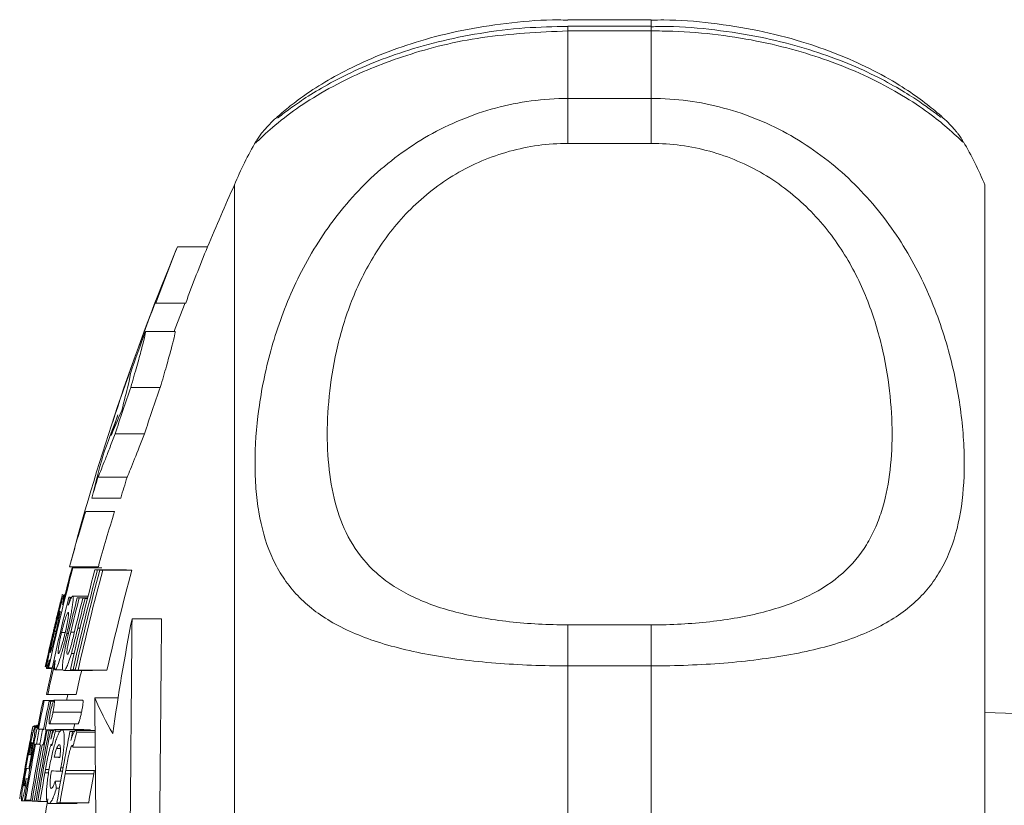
# Model space of a CAD drawing. Header units: millimetres. Extents: x 168 to 893, y 24 to 895.
# Tile 15 of 26: x 169 to 204, y 738 to 766. Entities that reach past the tile are written whole.
import ezdxf

# ---------------------------------------------------------------- set-up
doc = ezdxf.new("R2010")
doc.units = ezdxf.units.MM

msp = doc.modelspace()

# ---------------------------------------------------------------- linework, layer by layer
at = {"color": 7, "linetype": 'Continuous', "lineweight": 15}
for p, q in [((191.501, 765.803), (188.501, 765.803)), ((191.501, 765.57), (188.501, 765.57)), ((188.501, 765.406), (188.501, 762.974)), ((191.501, 765.406), (188.501, 765.406)), ((191.501, 762.974), (191.501, 765.406)), ((188.501, 762.974), (188.501, 761.358)), ((188.501, 762.974), (191.501, 762.974)), ((191.501, 762.974), (191.501, 761.358)), ((177.297, 761.425), (177.302, 761.432)), ((191.501, 761.358), (188.501, 761.358)), ((176.501, 722.544), (176.501, 759.867)), ((203.501, 722.544), (203.501, 759.867)), ((174.45, 757.636), (175.533, 757.636)), ((173.677, 755.619), (174.75, 755.619)), ((173.302, 754.589), (174.371, 754.589)), ((172.771, 752.584), (173.833, 752.584)), ((172.211, 750.917), (173.265, 750.917)), ((171.593, 749.351), (172.64, 749.351)), ((171.368, 748.601), (172.412, 748.601)), ((171.15, 748.119), (172.192, 748.119)), ((170.57, 746.136), (171.605, 746.136)), ((170.659, 746.098), (171.695, 746.098)), ((170.69, 746.093), (171.726, 746.093)), ((171.482, 746.023), (172.528, 746.023)), ((171.576, 746.017), (172.622, 746.017)), ((171.659, 746.012), (172.707, 746.012)), ((171.762, 746.007), (172.811, 746.007)), ((170.371, 745.118), (170.405, 745.118)), ((170.679, 745.076), (171.234, 745.076)), ((170.845, 745.016), (171.219, 745.016)), ((170.917, 745.01), (171.218, 745.01)), ((171.046, 745.001), (171.215, 745.001)), ((171.13, 744.996), (171.214, 744.996)), ((172.817, 744.262), (173.879, 744.262)), ((188.501, 744.044), (188.501, 742.569)), ((188.501, 744.044), (191.501, 744.044)), ((191.501, 744.044), (191.501, 742.569)), ((170.029, 743.804), (170.086, 743.804)), ((170.282, 743.767), (170.405, 743.767)), ((170.471, 743.737), (170.532, 743.737)), ((170.634, 743.012), (170.733, 743.012)), ((169.697, 742.545), (169.703, 742.545)), ((188.501, 742.569), (188.501, 736.799)), ((191.501, 742.569), (188.501, 742.569)), ((191.501, 736.799), (191.501, 742.569)), ((169.744, 742.471), (169.938, 742.471)), ((169.817, 742.503), (169.945, 742.503)), ((170.049, 742.429), (170.342, 742.429)), ((170.36, 742.403), (171.392, 742.403)), ((170.694, 742.427), (170.778, 742.427)), ((170.878, 742.417), (171.916, 742.417)), ((169.786, 741.538), (170.812, 741.538)), ((169.619, 741.329), (170.011, 741.329)), ((169.66, 741.323), (170.007, 741.323)), ((169.835, 741.304), (169.993, 741.304)), ((169.896, 741.299), (169.989, 741.299)), ((170.016, 741.335), (171.044, 741.335)), ((171.477, 741.416), (172.314, 741.416)), ((169.974, 740.903), (171.001, 740.903)), ((218.501, 740.367), (203.501, 740.89)), ((169.249, 740.386), (169.427, 740.386)), ((169.28, 740.411), (169.432, 740.411)), ((169.395, 740.435), (169.437, 740.435)), ((169.842, 740.482), (170.868, 740.482)), ((169.32, 740.358), (169.422, 740.358)), ((169.391, 740.299), (169.411, 740.299)), ((169.451, 740.291), (169.63, 740.291)), ((169.48, 740.288), (169.629, 740.288)), ((169.597, 740.275), (169.627, 740.275)), ((169.687, 740.267), (170.023, 740.267)), ((169.729, 740.263), (170.02, 740.263)), ((169.762, 740.261), (170.018, 740.261)), ((169.833, 740.255), (170.013, 740.255)), ((169.892, 740.251), (170.01, 740.251)), ((170.04, 740.286), (171.068, 740.286)), ((170.062, 740.221), (170.24, 740.221)), ((170.298, 740.271), (171.329, 740.271)), ((170.585, 740.21), (170.752, 740.21)), ((170.681, 740.205), (170.747, 740.205)), ((170.792, 740.245), (171.487, 740.245)), ((170.828, 740.18), (171.488, 740.18)), ((169.376, 739.749), (169.496, 739.749)), ((169.625, 739.725), (169.659, 739.725)), ((169.109, 739.377), (169.166, 739.377)), ((170.104, 739.595), (170.241, 739.595)), ((170.687, 739.65), (171.492, 739.65)), ((169.128, 738.984), (169.163, 738.984)), ((170.012, 739.289), (170.222, 739.289)), ((169.106, 738.866), (169.141, 738.866)), ((169.706, 738.848), (169.836, 738.848)), ((170.234, 738.778), (170.312, 738.778)), ((170.256, 738.897), (170.334, 738.897)), ((170.408, 738.683), (171.441, 738.683)), ((170.43, 738.807), (171.464, 738.807)), ((168.989, 738.255), (169.034, 738.255)), ((169.006, 738.51), (169.078, 738.51)), ((170.052, 738.422), (170.248, 738.422)), ((170.095, 738.167), (170.203, 738.167)), ((168.842, 737.711), (169.206, 737.711)), ((168.987, 737.734), (169.165, 737.734)), ((169.222, 737.709), (169.298, 737.709)), ((169.367, 737.698), (169.426, 737.698)), ((169.504, 737.688), (169.782, 737.688)), ((169.818, 737.623), (170.843, 737.623)), ((170.227, 737.647), (171.258, 737.647))]:
    msp.add_line(p, q, dxfattribs=at)
at = {"color": 8, "linetype": 'Continuous', "lineweight": 15}
for p, q in [((188.501, 765.57), (188.501, 765.406)), ((191.501, 765.803), (191.501, 765.57)), ((191.501, 765.57), (191.501, 765.406)), ((170.615, 743.783), (170.745, 743.783)), ((170.864, 743.921), (170.947, 743.921)), ((169.929, 743.563), (169.934, 743.563)), ((169.683, 738.723), (169.816, 738.723))]:
    msp.add_line(p, q, dxfattribs=at)
at = {"color": 7, "linetype": 'Continuous', "lineweight": 15, "flags": 128}
for points in [[(174.45, 757.636), (174.347, 757.389), (174.271, 757.204)], [(174.728, 755.63), (174.372, 754.705), (174.328, 754.589)], [(170.662, 746.481), (170.637, 746.389), (170.57, 746.136)], [(170.502, 741.538), (170.49, 741.479), (170.458, 741.329)], [(170.755, 740.482), (170.737, 740.396), (170.712, 740.267)]]:
    msp.add_lwpolyline(points, dxfattribs=at)
at = {"color": 7, "linetype": 'Continuous', "lineweight": 15}
for centre, radius, start, end in [((188.501, 754.867), 13, 149.6534, 157.3801), ((191.501, 754.867), 13, 22.6199, 30.2612), ((258.544, 722.867), 90, 155.72535, 157.27391), ((219.921, 739.065), 49.117, 157.7838, 160.304), ((220.482, 739.038), 48.645, 157.5225, 160.0714), ((258.544, 722.867), 91, 157.83118, 164.95948), ((258.538, 722.859), 90.99, 158.89002, 161.75257), ((173.698, 755.69), 0.0746, 234.3251, 253.4423), ((258.538, 722.843), 90.956, 159.57237, 160.5774), ((258.538, 722.813), 90.787, 160.85738, 161.96758), ((258.538, 722.813), 89.785, 160.63523, 161.75925), ((217.257, 734.295), 48.162, 158.9411, 160.8249), ((258.538, 722.83), 90.9, 161.54787, 162.0455), ((217.274, 737.305), 47.275, 164.2786, 166.1751), ((258.538, 722.83), 90.9, 163.03661, 163.53019), ((258.538, 722.83), 89.899, 162.84191, 163.34149), ((215.732, 734.01), 46.761, 162.4395, 164.9704), ((216.28, 733.998), 46.294, 162.2408, 164.7997), ((258.538, 722.826), 90.877, 165.16597, 167.49526), ((258.538, 722.832), 90.907, 165.17092, 166.03635), ((170.89, 747.305), 1.229, 259.1523, 260.6066), ((171.929, 747.333), 1.257, 259.2772, 260.7155), ((258.538, 722.756), 90.111, 165.03702, 167.38729), ((258.538, 722.751), 90.021, 165.02165, 167.37442), ((258.538, 722.746), 89.94, 165.00784, 167.36286), ((258.538, 722.741), 89.841, 164.99098, 167.34875), ((173.422, 778.327), 32.363, 266.5629, 266.7287), ((173.954, 787.832), 41.883, 266.8588, 266.9987), ((258.538, 722.741), 88.828, 164.81574, 167.20206), ((174.49, 779.098), 33.134, 266.604, 266.768), ((175.029, 788.831), 42.881, 266.8966, 267.035), ((258.538, 722.809), 90.755, 165.81865, 168.08689), ((258.538, 722.869), 90.993, 165.85654, 166.03221), ((170.312, 745.1), 0.01, 142.4982, 161.8412), ((258.538, 722.804), 90.707, 165.81102, 165.99869), ((171.117, 749.93), 4.919, 263.3614, 263.9387), ((258.538, 722.781), 90.468, 165.77264, 166.46192), ((258.538, 722.776), 90.398, 165.76138, 166.56273), ((258.538, 722.767), 90.273, 165.7413, 166.55755), ((172.032, 760.189), 15.22, 265.5254, 265.7983), ((258.538, 722.761), 90.191, 165.7281, 166.43154), ((172.644, 768.937), 23.989, 266.1811, 266.383), ((258.544, 722.867), 91, 166.01073, 166.40585), ((258.538, 722.854), 90.982, 166.42599, 167.51002), ((254.768, 728.33), 83.485, 168.99816, 171.86622), ((258.538, 722.86), 90.99, 166.79384, 167.51109), ((258.538, 722.869), 90.993, 166.85415, 167.51154), ((169.725, 742.563), 0.0359, 227.4143, 242.7205), ((258.538, 722.832), 90.906, 167.31921, 167.49941), ((258.538, 722.804), 90.707, 167.28455, 168.08053), ((170.016, 743.693), 1.206, 259.0471, 260.5149), ((172.523, 774.109), 31.734, 266.5282, 266.6956), ((173.05, 783.428), 41.068, 266.8269, 266.9682), ((258.538, 722.804), 89.704, 167.36302, 167.94525), ((170.301, 746.343), 4.832, 263.3007, 263.8832), ((258.538, 722.818), 90.825, 168.2407, 168.9049), ((258.538, 722.813), 90.785, 168.23539, 168.89989), ((170.028, 744.257), 2.957, 262.0351, 262.8423), ((258.538, 722.794), 90.613, 168.21276, 168.87858), ((258.538, 722.789), 90.553, 168.20486, 168.87114), ((170.704, 750.641), 9.377, 264.6866, 265.0615), ((182.565, 746.228), 12.087, 203.4635, 210.2359), ((247.825, 724.67), 80.13, 168.73692, 169.12339), ((258.538, 722.867), 90.993, 168.92566, 169.12757), ((258.544, 722.867), 91, 168.92565, 169.12397), ((169.248, 740.344), 0.00911, 139.5645, 172.3572), ((258.538, 722.821), 90.844, 168.9072, 169.25306), ((258.538, 722.782), 90.479, 168.86195, 170.5082), ((258.538, 722.777), 90.41, 168.85331, 170.50086), ((258.538, 722.809), 90.757, 168.89639, 169.2426), ((169.73, 742.574), 2.299, 261.5243, 262.001), ((258.538, 722.773), 90.353, 168.84612, 170.49476), ((169.924, 744.041), 3.78, 262.8122, 263.2526), ((258.538, 722.797), 90.641, 168.88209, 169.22875), ((170.36, 748.138), 7.9, 264.4593, 264.6691), ((258.538, 722.785), 90.512, 168.86606, 169.21324), ((170.646, 751.324), 11.098, 265.0457, 265.2611), ((170.911, 754.593), 14.378, 265.4185, 265.7007), ((171.288, 759.726), 19.525, 265.8979, 266.0954), ((258.538, 722.768), 90.287, 168.83788, 169.04143), ((248.113, 720.838), 80.422, 166.05344, 166.44249), ((258.538, 722.732), 89.673, 168.76047, 170.42203), ((173.362, 796.116), 55.975, 267.1561, 267.2548), ((258.538, 722.727), 89.578, 168.74847, 168.95369), ((248.297, 719.259), 80.244, 164.88745, 165.2794), ((258.538, 722.818), 90.825, 169.25083, 170.54467), ((258.538, 722.813), 90.785, 169.24599, 170.54042), ((258.538, 722.794), 90.613, 169.22535, 170.52232), ((258.538, 722.789), 90.553, 169.21815, 170.516), ((169.626, 742.03), 2.294, 261.5146, 261.9918), ((169.82, 743.494), 3.771, 262.8039, 263.2448), ((170.255, 747.581), 7.882, 264.4528, 264.6629), ((170.54, 750.76), 11.073, 265.0399, 265.2555), ((169.29, 740.091), 0.737, 255.7394, 260.1029), ((258.483, 722.743), 90.82, 169.69836, 169.77431), ((172.194, 776.159), 36.935, 266.6135, 266.9375), ((258.538, 722.867), 90.993, 169.90068, 170.56231), ((258.538, 722.869), 90.994, 169.82242, 169.90225), ((169.239, 739.768), 0.912, 255.9383, 261.6223), ((258.538, 722.767), 90.275, 169.81951, 170.48656), ((258.538, 722.962), 90.242, 169.86062, 169.94112), ((172.236, 777.958), 39.231, 266.6076, 267.0741), ((258.538, 722.726), 89.562, 169.73758, 170.4101), ((258.484, 722.477), 89.744, 169.45762, 169.53454), ((258.539, 722.999), 89.515, 169.82852, 169.90967), ((258.538, 722.726), 88.546, 169.61852, 170.299), ((258.539, 722.999), 88.498, 169.7104, 169.79252), ((186.211, 737.232), 17.253, 175.754, 176.6024), ((187.398, 741.184), 17.565, 189.047, 189.8899), ((169.353, 740.625), 2.914, 261.9756, 262.7887), ((170.024, 746.914), 9.239, 264.6465, 265.0241), ((170.44, 751.889), 14.232, 265.3946, 265.6782), ((170.832, 757.203), 19.561, 265.8772, 266.107), ((258.544, 722.867), 90, 170.45646, 171.05098), ((172.902, 793.458), 55.876, 267.1413, 267.2563)]:
    msp.add_arc(centre, radius, start, end, dxfattribs=at)
for points, knots in [([(188.502, 765.791), (188.386, 765.795), (187.708, 765.817), (186.471, 765.711), (184.853, 765.479), (183.363, 765.116), (182.012, 764.666), (180.833, 764.158), (179.821, 763.616), (179.018, 763.098), (178.392, 762.618), (178.043, 762.315), (177.79, 762.08), (177.605, 761.875), (177.427, 761.671), (177.319, 761.488), (177.29, 761.439)], [0, 0, 0, 0, 0.0180355, 0.1055415, 0.1923895, 0.2806786, 0.367212, 0.4577014, 0.5507767, 0.6487074, 0.7422017, 0.8443621, 0.9142051, 0.9604024, 0.9894028, 1, 1, 1, 1]), ([(188.502, 765.565), (187.984, 765.555), (186.907, 765.535), (185.321, 765.334), (183.799, 765.022), (182.413, 764.615), (181.19, 764.145), (180.152, 763.65), (179.289, 763.152), (178.663, 762.732), (178.279, 762.448), (178.072, 762.283), (178.063, 762.275), (178.059, 762.272)], [0, 0, 0, 0, 0.08847, 0.183972, 0.279486, 0.375616, 0.473809, 0.574688, 0.67879, 0.788184, 0.898138, 0.963123, 1, 1, 1, 1]), ([(202.726, 761.417), (202.691, 761.476), (202.617, 761.598), (202.524, 761.718), (202.449, 761.812), (202.385, 761.885), (202.202, 762.089), (201.847, 762.429), (201.23, 762.919), (200.437, 763.464), (199.43, 764.032), (198.234, 764.57), (196.895, 765.042), (195.369, 765.437), (193.687, 765.697), (192.374, 765.814), (191.651, 765.793), (191.501, 765.788)], [0, 0, 0, 0, 0.01147, 0.02365, 0.036166, 0.055859, 0.097921, 0.226007, 0.332108, 0.428438, 0.532854, 0.622119, 0.706864, 0.79889, 0.889556, 0.977021, 1, 1, 1, 1]), ([(201.919, 762.294), (201.919, 762.294), (201.919, 762.294), (201.77, 762.409), (201.506, 762.608), (200.968, 762.988), (200.245, 763.432), (199.309, 763.92), (198.168, 764.407), (196.871, 764.84), (195.41, 765.205), (193.804, 765.454), (192.463, 765.576), (191.695, 765.558), (191.502, 765.554)], [0, 0, 0, 0, 0.026284, 0.091816, 0.194631, 0.288826, 0.387109, 0.488561, 0.586351, 0.681065, 0.772388, 0.870598, 0.967334, 1, 1, 1, 1]), ([(188.501, 742.569), (187.616, 742.569), (186.75, 742.601), (185.48, 742.702), (185.061, 742.745), (184.255, 742.848), (183.865, 742.907), (183.112, 743.046), (182.746, 743.126), (182.052, 743.304), (181.724, 743.402), (180.793, 743.728), (180.24, 743.988), (179.305, 744.585), (178.914, 744.923), (178.425, 745.5), (178.279, 745.704), (178.02, 746.13), (177.908, 746.352), (177.613, 747.047), (177.474, 747.549), (177.335, 748.367), (177.3, 748.651), (177.254, 749.241), (177.243, 749.546), (177.243, 750.479), (177.288, 751.129), (177.472, 752.48), (177.61, 753.181), (177.909, 754.266), (178.024, 754.631), (178.283, 755.357), (178.428, 755.719), (178.752, 756.439), (178.93, 756.797), (179.326, 757.506), (179.545, 757.859), (180.252, 758.882), (180.793, 759.521), (181.725, 760.397), (182.058, 760.676), (182.749, 761.189), (183.11, 761.424), (183.862, 761.851), (184.255, 762.043), (185.066, 762.378), (185.479, 762.518), (186.319, 762.743), (186.746, 762.829), (187.616, 762.945), (188.059, 762.974), (188.501, 762.974)], [0, 0, 0, 0, 0.0625, 0.0625, 0.09375, 0.09375, 0.125, 0.125, 0.15625, 0.15625, 0.1875, 0.1875, 0.25, 0.25, 0.3125, 0.3125, 0.34375, 0.34375, 0.375, 0.375, 0.4375, 0.4375, 0.46875, 0.46875, 0.5, 0.5, 0.5625, 0.5625, 0.625, 0.625, 0.65625, 0.65625, 0.6875, 0.6875, 0.71875, 0.71875, 0.75, 0.75, 0.8125, 0.8125, 0.84375, 0.84375, 0.875, 0.875, 0.90625, 0.90625, 0.9375, 0.9375, 0.96875, 0.96875, 1, 1, 1, 1]), ([(191.501, 762.974), (192.387, 762.974), (193.253, 762.859), (194.523, 762.518), (194.942, 762.376), (195.748, 762.044), (196.138, 761.853), (196.891, 761.425), (197.257, 761.186), (197.951, 760.671), (198.279, 760.396), (199.21, 759.521), (199.763, 758.867), (200.698, 757.51), (201.089, 756.802), (201.578, 755.713), (201.724, 755.346), (201.982, 754.621), (202.095, 754.261), (202.39, 753.191), (202.529, 752.492), (202.668, 751.473), (202.703, 751.138), (202.749, 750.479), (202.76, 750.157), (202.76, 749.225), (202.715, 748.644), (202.531, 747.558), (202.393, 747.053), (202.094, 746.348), (201.979, 746.123), (201.72, 745.698), (201.575, 745.497), (201.251, 745.115), (201.073, 744.934), (200.677, 744.593), (200.458, 744.431), (199.751, 743.982), (199.21, 743.728), (198.278, 743.402), (197.945, 743.302), (197.254, 743.125), (196.893, 743.047), (196.141, 742.908), (195.748, 742.848), (194.937, 742.745), (194.524, 742.703), (193.684, 742.636), (193.257, 742.611), (192.387, 742.577), (191.944, 742.569), (191.501, 742.569)], [0, 0, 0, 0, 0.0625, 0.0625, 0.09375, 0.09375, 0.125, 0.125, 0.15625, 0.15625, 0.1875, 0.1875, 0.25, 0.25, 0.3125, 0.3125, 0.34375, 0.34375, 0.375, 0.375, 0.4375, 0.4375, 0.46875, 0.46875, 0.5, 0.5, 0.5625, 0.5625, 0.625, 0.625, 0.65625, 0.65625, 0.6875, 0.6875, 0.71875, 0.71875, 0.75, 0.75, 0.8125, 0.8125, 0.84375, 0.84375, 0.875, 0.875, 0.90625, 0.90625, 0.9375, 0.9375, 0.96875, 0.96875, 1, 1, 1, 1]), ([(188.501, 761.358), (188.143, 761.358), (187.784, 761.333), (187.081, 761.238), (186.736, 761.167), (186.059, 760.98), (185.726, 760.864), (185.075, 760.588), (184.764, 760.43), (184.168, 760.079), (183.884, 759.885), (183.341, 759.464), (183.084, 759.236), (182.371, 758.526), (181.965, 758.011), (181.269, 756.919), (180.989, 756.358), (180.648, 755.514), (180.547, 755.231), (180.368, 754.665), (180.29, 754.381), (180.087, 753.542), (179.994, 752.995), (179.871, 751.93), (179.841, 751.411), (179.841, 750.403), (179.871, 749.913), (179.994, 748.982), (180.088, 748.54), (180.355, 747.7), (180.529, 747.303), (180.988, 746.556), (181.268, 746.217), (181.782, 745.757), (181.969, 745.612), (182.381, 745.338), (182.605, 745.209), (183.082, 744.974), (183.336, 744.866), (183.877, 744.67), (184.167, 744.581), (184.765, 744.426), (185.076, 744.359), (185.721, 744.244), (186.058, 744.195), (187.084, 744.081), (187.784, 744.044), (188.501, 744.044)], [0, 0, 0, 0, 0.03125, 0.03125, 0.0625, 0.0625, 0.09375, 0.09375, 0.125, 0.125, 0.15625, 0.15625, 0.1875, 0.1875, 0.25, 0.25, 0.3125, 0.3125, 0.34375, 0.34375, 0.375, 0.375, 0.4375, 0.4375, 0.5, 0.5, 0.5625, 0.5625, 0.625, 0.625, 0.6875, 0.6875, 0.75, 0.75, 0.78125, 0.78125, 0.8125, 0.8125, 0.84375, 0.84375, 0.875, 0.875, 0.90625, 0.90625, 0.9375, 0.9375, 1, 1, 1, 1]), ([(191.501, 744.044), (191.86, 744.044), (192.219, 744.053), (192.921, 744.091), (193.267, 744.12), (193.944, 744.195), (194.277, 744.243), (194.928, 744.359), (195.239, 744.426), (195.835, 744.581), (196.119, 744.668), (196.662, 744.864), (196.919, 744.973), (197.632, 745.324), (198.038, 745.595), (198.734, 746.215), (199.014, 746.555), (199.355, 747.109), (199.456, 747.301), (199.635, 747.699), (199.713, 747.906), (199.916, 748.541), (200.009, 748.985), (200.132, 749.912), (200.162, 750.395), (200.162, 751.402), (200.132, 751.929), (200.009, 752.998), (199.915, 753.544), (199.648, 754.653), (199.474, 755.217), (199.015, 756.357), (198.735, 756.916), (198.221, 757.725), (198.034, 757.99), (197.622, 758.507), (197.398, 758.759), (196.921, 759.234), (196.667, 759.459), (196.126, 759.88), (195.836, 760.078), (195.238, 760.431), (194.927, 760.588), (194.282, 760.862), (193.945, 760.98), (192.919, 761.262), (192.219, 761.358), (191.501, 761.358)], [0, 0, 0, 0, 0.03125, 0.03125, 0.0625, 0.0625, 0.09375, 0.09375, 0.125, 0.125, 0.15625, 0.15625, 0.1875, 0.1875, 0.25, 0.25, 0.3125, 0.3125, 0.34375, 0.34375, 0.375, 0.375, 0.4375, 0.4375, 0.5, 0.5, 0.5625, 0.5625, 0.625, 0.625, 0.6875, 0.6875, 0.75, 0.75, 0.78125, 0.78125, 0.8125, 0.8125, 0.84375, 0.84375, 0.875, 0.875, 0.90625, 0.90625, 0.9375, 0.9375, 1, 1, 1, 1]), ([(172.771, 752.584), (172.851, 752.859), (172.924, 753.11), (173.052, 753.565), (173.109, 753.771), (173.2, 754.117), (173.236, 754.258), (173.286, 754.476), (173.3, 754.551), (173.302, 754.589)], [0, 0, 0, 0, 0.25, 0.25, 0.5, 0.5, 0.75, 0.75, 1, 1, 1, 1]), ([(174.371, 754.589), (174.368, 754.551), (174.354, 754.477), (174.304, 754.262), (174.268, 754.118), (174.175, 753.773), (174.119, 753.572), (173.988, 753.113), (173.914, 752.859), (173.833, 752.584)], [0, 0, 0, 0, 0.25, 0.25, 0.5, 0.5, 0.75, 0.75, 1, 1, 1, 1]), ([(172.758, 753.089), (172.756, 753.03), (172.727, 752.885), (172.62, 752.426), (172.543, 752.125), (172.446, 751.755)], [0, 0, 0, 0, 0.5, 0.5, 1, 1, 1, 1]), ([(171.593, 749.351), (171.666, 749.524), (171.755, 749.743), (171.91, 750.138), (171.967, 750.282), (172.084, 750.586), (172.146, 750.747), (172.211, 750.917)], [0, 0, 0, 0, 0.5, 0.5, 0.75, 0.75, 1, 1, 1, 1]), ([(173.265, 750.917), (173.135, 750.578), (173.017, 750.276), (172.859, 749.881), (172.809, 749.757), (172.718, 749.536), (172.677, 749.438), (172.64, 749.351)], [0, 0, 0, 0, 0.5, 0.5, 0.75, 0.75, 1, 1, 1, 1]), ([(170.371, 745.118), (170.367, 745.117), (170.363, 745.112), (170.348, 745.078), (170.339, 745.052), (170.305, 744.947), (170.275, 744.841), (170.207, 744.593), (170.169, 744.446), (170.11, 744.211), (170.09, 744.129), (170.05, 743.966), (170.03, 743.883), (170.011, 743.8)], [0, 0, 0, 0, 0.125, 0.125, 0.25, 0.25, 0.5, 0.5, 0.75, 0.75, 0.875, 0.875, 1, 1, 1, 1]), ([(170.315, 745.141), (170.315, 745.14), (170.313, 745.135), (170.304, 745.105), (170.299, 745.085), (170.277, 745), (170.256, 744.918), (170.235, 744.832)], [0, 0, 0, 0, 0.25, 0.25, 0.5, 0.5, 1, 1, 1, 1]), ([(170.256, 744.872), (170.265, 744.913), (170.275, 744.953), (170.29, 745.021), (170.297, 745.05), (170.307, 745.095), (170.311, 745.113), (170.315, 745.136), (170.315, 745.139), (170.315, 745.141)], [0, 0, 0, 0, 0.25, 0.25, 0.5, 0.5, 0.75, 0.75, 1, 1, 1, 1]), ([(170.318, 744.768), (170.328, 744.82), (170.338, 744.871), (170.354, 744.958), (170.361, 744.996), (170.37, 745.056), (170.373, 745.08), (170.375, 745.11), (170.373, 745.115), (170.371, 745.118)], [0, 0, 0, 0, 0.25, 0.25, 0.5, 0.5, 0.75, 0.75, 1, 1, 1, 1]), ([(170.471, 743.737), (170.491, 743.819), (170.51, 743.901), (170.546, 744.062), (170.564, 744.142), (170.597, 744.299), (170.612, 744.377), (170.64, 744.523), (170.651, 744.591), (170.672, 744.719), (170.68, 744.778), (170.693, 744.883), (170.697, 744.929), (170.701, 745.003), (170.7, 745.03), (170.693, 745.066), (170.687, 745.073), (170.679, 745.076)], [0, 0, 0, 0, 0.125, 0.125, 0.25, 0.25, 0.375, 0.375, 0.5, 0.5, 0.625, 0.625, 0.75, 0.75, 0.875, 0.875, 1, 1, 1, 1]), ([(170.679, 745.076), (170.672, 745.075), (170.664, 745.07), (170.643, 745.042), (170.632, 745.021), (170.605, 744.965), (170.591, 744.93), (170.559, 744.848), (170.542, 744.8), (170.525, 744.75)], [0, 0, 0, 0, 0.25, 0.25, 0.5, 0.5, 0.75, 0.75, 1, 1, 1, 1]), ([(170.097, 744.208), (170.111, 744.268), (170.126, 744.327), (170.154, 744.446), (170.168, 744.505), (170.196, 744.619), (170.209, 744.674), (170.234, 744.78), (170.245, 744.827), (170.256, 744.872)], [0, 0, 0, 0, 0.25, 0.25, 0.5, 0.5, 0.75, 0.75, 1, 1, 1, 1]), ([(170.169, 744.559), (170.169, 744.557), (170.168, 744.553), (170.162, 744.523), (170.156, 744.5), (170.134, 744.406), (170.113, 744.315), (170.068, 744.126), (170.045, 744.03), (169.999, 743.839), (169.976, 743.743), (169.954, 743.647)], [0, 0, 0, 0, 0.125, 0.125, 0.25, 0.25, 0.5, 0.5, 0.75, 0.75, 1, 1, 1, 1]), ([(170.029, 743.804), (170.04, 743.852), (170.052, 743.899), (170.074, 743.991), (170.085, 744.036), (170.119, 744.169), (170.14, 744.251), (170.178, 744.389), (170.195, 744.446), (170.213, 744.5), (170.218, 744.514), (170.226, 744.53), (170.228, 744.533), (170.23, 744.534)], [0, 0, 0, 0, 0.125, 0.125, 0.25, 0.25, 0.5, 0.5, 0.75, 0.75, 0.875, 0.875, 1, 1, 1, 1]), ([(170.051, 744.078), (170.066, 744.141), (170.081, 744.203), (170.109, 744.318), (170.122, 744.373), (170.144, 744.463), (170.154, 744.501), (170.163, 744.537), (170.165, 744.546), (170.168, 744.557), (170.169, 744.558), (170.169, 744.559)], [0, 0, 0, 0, 0.25, 0.25, 0.5, 0.5, 0.75, 0.75, 0.875, 0.875, 1, 1, 1, 1]), ([(170.23, 744.534), (170.232, 744.532), (170.233, 744.529), (170.233, 744.512), (170.231, 744.499), (170.224, 744.445), (170.214, 744.387), (170.186, 744.249), (170.168, 744.165), (170.138, 744.03), (170.127, 743.983), (170.106, 743.889), (170.094, 743.842), (170.083, 743.794)], [0, 0, 0, 0, 0.125, 0.125, 0.25, 0.25, 0.5, 0.5, 0.75, 0.75, 0.875, 0.875, 1, 1, 1, 1]), ([(170.282, 743.767), (170.294, 743.814), (170.305, 743.862), (170.329, 743.955), (170.341, 744.001), (170.377, 744.136), (170.401, 744.218), (170.446, 744.355), (170.467, 744.41), (170.492, 744.462), (170.499, 744.475), (170.512, 744.491), (170.517, 744.492), (170.521, 744.494)], [0, 0, 0, 0, 0.125, 0.125, 0.25, 0.25, 0.5, 0.5, 0.75, 0.75, 0.875, 0.875, 1, 1, 1, 1]), ([(170.521, 744.494), (170.525, 744.492), (170.529, 744.489), (170.534, 744.472), (170.535, 744.458), (170.534, 744.402), (170.527, 744.345), (170.506, 744.205), (170.491, 744.121), (170.463, 743.987), (170.453, 743.94), (170.432, 743.846), (170.421, 743.799), (170.41, 743.752)], [0, 0, 0, 0, 0.125, 0.125, 0.25, 0.25, 0.5, 0.5, 0.75, 0.75, 0.875, 0.875, 1, 1, 1, 1]), ([(169.929, 743.563), (169.949, 743.649), (169.969, 743.735), (169.99, 743.821), (170, 743.864), (170.01, 743.907), (170.02, 743.949), (170.03, 743.992), (170.041, 744.036), (170.051, 744.078)], [0, 0, 0, 0, 0.0002644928, 0.0002644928, 0.0002644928, 0.0003970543, 0.0003970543, 0.0003970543, 0.0005303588, 0.0005303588, 0.0005303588, 0.0005303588]), ([(170.584, 743.959), (170.55, 743.819), (170.517, 743.678), (170.453, 743.397), (170.421, 743.256), (170.395, 743.119)], [0, 0, 0, 0, 0.5, 0.5, 1, 1, 1, 1]), ([(172.464, 703.888), (172.477, 705.291), (172.49, 706.785), (172.511, 709.156), (172.518, 709.969), (172.529, 711.221), (172.532, 711.644), (172.54, 712.501), (172.544, 712.936), (172.563, 715.113), (172.578, 716.891), (172.602, 719.61), (172.61, 720.526), (172.622, 721.912), (172.626, 722.378), (172.634, 723.306), (172.638, 723.769), (172.658, 726.076), (172.674, 727.9), (172.698, 730.605), (172.706, 731.502), (172.721, 733.282), (172.729, 734.152), (172.751, 736.707), (172.765, 738.335), (172.786, 740.662), (172.792, 741.422), (172.805, 742.884), (172.811, 743.587), (172.817, 744.262)], [0, 0, 0, 0, 0.125, 0.125, 0.1875, 0.1875, 0.21875, 0.21875, 0.25, 0.25, 0.375, 0.375, 0.4375, 0.4375, 0.46875, 0.46875, 0.5, 0.5, 0.625, 0.625, 0.6875, 0.6875, 0.75, 0.75, 0.875, 0.875, 0.9375, 0.9375, 1, 1, 1, 1]), ([(173.879, 744.262), (173.867, 742.911), (173.854, 741.463), (173.834, 739.151), (173.827, 738.357), (173.816, 737.131), (173.813, 736.716), (173.805, 735.874), (173.801, 735.447), (173.783, 733.305), (173.767, 731.547), (173.743, 728.849), (173.735, 727.939), (173.723, 726.558), (173.719, 726.093), (173.711, 725.167), (173.707, 724.704), (173.686, 722.397), (173.67, 720.566), (173.646, 717.841), (173.638, 716.935), (173.622, 715.134), (173.614, 714.251), (173.591, 711.656), (173.576, 709.994), (173.555, 707.607), (173.548, 706.825), (173.535, 705.317), (173.528, 704.59), (173.522, 703.888)], [0, 0, 0, 0, 0.125, 0.125, 0.1875, 0.1875, 0.21875, 0.21875, 0.25, 0.25, 0.375, 0.375, 0.4375, 0.4375, 0.46875, 0.46875, 0.5, 0.5, 0.625, 0.625, 0.6875, 0.6875, 0.75, 0.75, 0.875, 0.875, 0.9375, 0.9375, 1, 1, 1, 1]), ([(170.011, 743.8), (169.991, 743.718), (169.972, 743.635), (169.935, 743.474), (169.917, 743.394), (169.864, 743.158), (169.833, 743.013), (169.796, 742.825), (169.785, 742.768), (169.765, 742.664), (169.758, 742.619), (169.746, 742.545), (169.743, 742.518), (169.741, 742.49), (169.741, 742.482), (169.742, 742.473), (169.743, 742.472), (169.744, 742.471)], [0, 0, 0, 0, 0.125, 0.125, 0.25, 0.25, 0.5, 0.5, 0.625, 0.625, 0.75, 0.75, 0.875, 0.875, 0.9375, 0.9375, 1, 1, 1, 1]), ([(169.88, 743.053), (169.878, 743.055), (169.877, 743.058), (169.878, 743.077), (169.879, 743.091), (169.888, 743.149), (169.898, 743.208), (169.92, 743.314), (169.927, 743.352), (169.945, 743.434), (169.954, 743.478), (169.974, 743.568), (169.985, 743.615), (170.007, 743.709), (170.018, 743.757), (170.029, 743.804)], [0, 0, 0, 0, 0.125, 0.125, 0.25, 0.25, 0.5, 0.5, 0.625, 0.625, 0.75, 0.75, 0.875, 0.875, 1, 1, 1, 1]), ([(170.083, 743.794), (170.072, 743.746), (170.06, 743.698), (170.038, 743.604), (170.026, 743.558), (169.992, 743.422), (169.971, 743.338), (169.932, 743.197), (169.916, 743.141), (169.897, 743.086), (169.892, 743.072), (169.884, 743.056), (169.882, 743.054), (169.88, 743.053)], [0, 0, 0, 0, 0.125, 0.125, 0.25, 0.25, 0.5, 0.5, 0.75, 0.75, 0.875, 0.875, 1, 1, 1, 1]), ([(170.049, 742.429), (170.053, 742.429), (170.057, 742.43), (170.066, 742.437), (170.072, 742.444), (170.089, 742.47), (170.103, 742.496), (170.149, 742.602), (170.186, 742.706), (170.264, 742.948), (170.306, 743.093), (170.369, 743.325), (170.39, 743.405), (170.431, 743.569), (170.451, 743.653), (170.471, 743.737)], [0, 0, 0, 0, 0.0625, 0.0625, 0.125, 0.125, 0.25, 0.25, 0.5, 0.5, 0.75, 0.75, 0.875, 0.875, 1, 1, 1, 1]), ([(170.169, 743.013), (170.165, 743.015), (170.162, 743.018), (170.157, 743.035), (170.156, 743.049), (170.157, 743.105), (170.163, 743.162), (170.185, 743.306), (170.2, 743.391), (170.228, 743.528), (170.238, 743.575), (170.26, 743.671), (170.271, 743.719), (170.282, 743.767)], [0, 0, 0, 0, 0.125, 0.125, 0.25, 0.25, 0.5, 0.5, 0.75, 0.75, 0.875, 0.875, 1, 1, 1, 1]), ([(170.41, 743.752), (170.399, 743.704), (170.387, 743.656), (170.364, 743.563), (170.352, 743.517), (170.315, 743.382), (170.291, 743.301), (170.246, 743.161), (170.225, 743.104), (170.2, 743.048), (170.192, 743.034), (170.179, 743.017), (170.174, 743.014), (170.169, 743.013)], [0, 0, 0, 0, 0.125, 0.125, 0.25, 0.25, 0.5, 0.5, 0.75, 0.75, 0.875, 0.875, 1, 1, 1, 1]), ([(170.492, 742.986), (170.487, 742.988), (170.482, 742.991), (170.475, 743.012), (170.473, 743.027), (170.474, 743.095), (170.483, 743.168), (170.505, 743.292), (170.514, 743.337), (170.533, 743.426), (170.542, 743.47), (170.573, 743.604), (170.594, 743.693), (170.615, 743.783)], [0, 0, 0, 0, 0.125, 0.125, 0.25, 0.25, 0.5, 0.5, 0.625, 0.625, 0.75, 0.75, 1, 1, 1, 1]), ([(170.738, 743.752), (170.719, 743.673), (170.7, 743.594), (170.662, 743.436), (170.642, 743.357), (170.621, 743.282)], [0, 0, 0, 0, 0.5, 0.5, 1, 1, 1, 1]), ([(170.634, 743.012), (170.675, 743.155), (170.714, 743.306), (170.789, 743.613), (170.827, 743.767), (170.864, 743.921)], [0, 0, 0, 0, 0.5, 0.5, 1, 1, 1, 1]), ([(170.621, 743.282), (170.608, 743.237), (170.595, 743.194), (170.57, 743.117), (170.557, 743.083), (170.534, 743.032), (170.524, 743.013), (170.506, 742.99), (170.499, 742.988), (170.492, 742.986)], [0, 0, 0, 0, 0.25, 0.25, 0.5, 0.5, 0.75, 0.75, 1, 1, 1, 1]), ([(170.395, 743.119), (170.384, 743.065), (170.374, 743.011), (170.357, 742.91), (170.349, 742.86), (170.329, 742.72), (170.32, 742.638), (170.315, 742.511), (170.318, 742.469), (170.333, 742.414), (170.346, 742.406), (170.36, 742.403)], [0, 0, 0, 0, 0.125, 0.125, 0.25, 0.25, 0.5, 0.5, 0.75, 0.75, 1, 1, 1, 1]), ([(170.36, 742.403), (170.374, 742.404), (170.389, 742.41), (170.426, 742.453), (170.448, 742.49), (170.496, 742.594), (170.522, 742.664), (170.577, 742.822), (170.606, 742.915), (170.634, 743.012)], [0, 0, 0, 0, 0.25, 0.25, 0.5, 0.5, 0.75, 0.75, 1, 1, 1, 1]), ([(169.735, 742.524), (169.732, 742.521), (169.729, 742.519), (169.733, 742.548), (169.734, 742.551)], [0, 0, 0, 0, 0.892323, 1, 1, 1, 1]), ([(169.744, 742.471), (169.748, 742.472), (169.751, 742.475), (169.763, 742.502), (169.77, 742.522), (169.788, 742.578), (169.799, 742.613), (169.822, 742.694), (169.835, 742.74), (169.849, 742.788)], [0, 0, 0, 0, 0.25, 0.25, 0.5, 0.5, 0.75, 0.75, 1, 1, 1, 1]), ([(170.055, 742.769), (170.048, 742.719), (170.042, 742.67), (170.033, 742.585), (170.03, 742.548), (170.029, 742.488), (170.03, 742.466), (170.037, 742.437), (170.042, 742.431), (170.049, 742.429)], [0, 0, 0, 0, 0.25, 0.25, 0.5, 0.5, 0.75, 0.75, 1, 1, 1, 1]), ([(170.016, 741.335), (170.013, 741.334), (170.009, 741.332), (170.001, 741.323), (169.997, 741.315), (169.981, 741.282), (169.97, 741.25), (169.945, 741.172), (169.933, 741.126), (169.908, 741.027), (169.896, 740.973), (169.885, 740.919)], [0, 0, 0, 0, 0.125, 0.125, 0.25, 0.25, 0.5, 0.5, 0.75, 0.75, 1, 1, 1, 1]), ([(169.974, 740.903), (169.984, 740.957), (169.995, 741.01), (170.011, 741.113), (170.018, 741.16), (170.026, 741.242), (170.028, 741.276), (170.027, 741.311), (170.025, 741.321), (170.022, 741.332), (170.019, 741.333), (170.016, 741.335)], [0, 0, 0, 0, 0.25, 0.25, 0.5, 0.5, 0.75, 0.75, 0.875, 0.875, 1, 1, 1, 1]), ([(171.044, 741.335), (171.047, 741.333), (171.05, 741.332), (171.054, 741.321), (171.055, 741.312), (171.056, 741.276), (171.054, 741.242), (171.046, 741.161), (171.04, 741.113), (171.023, 741.012), (171.012, 740.957), (171.001, 740.903)], [0, 0, 0, 0, 0.125, 0.125, 0.25, 0.25, 0.5, 0.5, 0.75, 0.75, 1, 1, 1, 1]), ([(171.477, 741.416), (171.487, 740.246), (171.498, 738.985), (171.515, 736.962), (171.521, 736.265), (171.531, 735.186), (171.534, 734.821), (171.54, 734.079), (171.543, 733.703), (171.56, 731.81), (171.573, 730.252), (171.594, 727.85), (171.601, 727.039), (171.611, 725.805), (171.615, 725.39), (171.622, 724.561), (171.626, 724.147), (171.643, 722.078), (171.658, 720.43), (171.679, 717.969), (171.686, 717.151), (171.7, 715.517), (171.707, 714.715), (171.728, 712.352), (171.741, 710.834), (171.76, 708.641), (171.766, 707.922), (171.778, 706.53), (171.784, 705.855), (171.79, 705.204)], [0, 0, 0, 0, 0.125, 0.125, 0.1875, 0.1875, 0.21875, 0.21875, 0.25, 0.25, 0.375, 0.375, 0.4375, 0.4375, 0.46875, 0.46875, 0.5, 0.5, 0.625, 0.625, 0.6875, 0.6875, 0.75, 0.75, 0.875, 0.875, 0.9375, 0.9375, 1, 1, 1, 1]), ([(169.885, 740.919), (169.874, 740.865), (169.864, 740.811), (169.847, 740.708), (169.84, 740.659), (169.832, 740.576), (169.83, 740.541), (169.831, 740.506), (169.832, 740.496), (169.836, 740.485), (169.839, 740.484), (169.842, 740.482)], [0, 0, 0, 0, 0.25, 0.25, 0.5, 0.5, 0.75, 0.75, 0.875, 0.875, 1, 1, 1, 1]), ([(169.842, 740.482), (169.849, 740.485), (169.856, 740.491), (169.877, 740.537), (169.889, 740.57), (169.913, 740.649), (169.926, 740.694), (169.951, 740.794), (169.962, 740.848), (169.974, 740.903)], [0, 0, 0, 0, 0.25, 0.25, 0.5, 0.5, 0.75, 0.75, 1, 1, 1, 1]), ([(171.001, 740.903), (170.99, 740.849), (170.978, 740.796), (170.953, 740.696), (170.94, 740.65), (170.916, 740.571), (170.904, 740.538), (170.888, 740.503), (170.883, 740.495), (170.875, 740.485), (170.872, 740.483), (170.868, 740.482)], [0, 0, 0, 0, 0.25, 0.25, 0.5, 0.5, 0.75, 0.75, 0.875, 0.875, 1, 1, 1, 1]), ([(169.249, 740.386), (169.248, 740.384), (169.246, 740.379), (169.24, 740.346), (169.235, 740.321), (169.222, 740.258), (169.214, 740.219), (169.197, 740.131), (169.187, 740.081), (169.178, 740.031)], [0, 0, 0, 0, 0.25, 0.25, 0.5, 0.5, 0.75, 0.75, 1, 1, 1, 1]), ([(169.238, 740.32), (169.241, 740.338), (169.244, 740.356), (169.248, 740.379), (169.248, 740.383), (169.249, 740.386)], [0, 0, 0, 0, 0.5, 0.5, 1, 1, 1, 1]), ([(169.37, 740.386), (169.372, 740.392), (169.385, 740.433), (169.39, 740.434), (169.395, 740.435)], [0, 0, 0, 0, 0.148089, 1, 1, 1, 1]), ([(169.32, 740.358), (169.316, 740.357), (169.312, 740.353), (169.299, 740.323), (169.292, 740.3), (169.273, 740.235), (169.262, 740.195), (169.239, 740.097), (169.225, 740.039), (169.184, 739.853), (169.153, 739.703), (169.105, 739.461), (169.089, 739.378), (169.057, 739.206), (169.041, 739.119), (169.025, 739.032)], [0, 0, 0, 0, 0.125, 0.125, 0.25, 0.25, 0.375, 0.375, 0.5, 0.5, 0.75, 0.75, 0.875, 0.875, 1, 1, 1, 1]), ([(169.128, 738.984), (169.144, 739.073), (169.159, 739.162), (169.19, 739.336), (169.205, 739.422), (169.247, 739.675), (169.272, 739.832), (169.299, 740.028), (169.307, 740.086), (169.319, 740.187), (169.323, 740.23), (169.328, 740.296), (169.328, 740.319), (169.326, 740.351), (169.323, 740.356), (169.32, 740.358)], [0, 0, 0, 0, 0.125, 0.125, 0.25, 0.25, 0.5, 0.5, 0.625, 0.625, 0.75, 0.75, 0.875, 0.875, 1, 1, 1, 1]), ([(170.298, 740.271), (170.284, 740.27), (170.269, 740.265), (170.237, 740.236), (170.22, 740.213), (170.183, 740.148), (170.163, 740.108), (170.123, 740.011), (170.103, 739.954), (170.061, 739.83), (170.04, 739.763), (169.999, 739.618), (169.978, 739.539), (169.939, 739.377), (169.921, 739.294), (169.884, 739.121), (169.867, 739.032), (169.851, 738.944)], [0, 0, 0, 0, 0.125, 0.125, 0.25, 0.25, 0.375, 0.375, 0.5, 0.5, 0.625, 0.625, 0.75, 0.75, 0.875, 0.875, 1, 1, 1, 1]), ([(170.04, 740.286), (170.032, 740.285), (170.023, 740.279), (170.001, 740.246), (169.989, 740.222), (169.964, 740.159), (169.951, 740.12), (169.924, 740.032), (169.911, 739.982), (169.897, 739.931)], [0, 0, 0, 0, 0.25, 0.25, 0.5, 0.5, 0.75, 0.75, 1, 1, 1, 1]), ([(170.062, 740.221), (170.06, 740.239), (170.058, 740.257), (170.051, 740.28), (170.045, 740.284), (170.04, 740.286)], [0, 0, 0, 0, 0.5, 0.5, 1, 1, 1, 1]), ([(170.256, 738.897), (170.272, 738.985), (170.287, 739.074), (170.315, 739.248), (170.328, 739.334), (170.361, 739.588), (170.375, 739.747), (170.381, 739.943), (170.381, 740.001), (170.376, 740.102), (170.371, 740.144), (170.356, 740.209), (170.347, 740.232), (170.325, 740.263), (170.311, 740.268), (170.298, 740.271)], [0, 0, 0, 0, 0.125, 0.125, 0.25, 0.25, 0.5, 0.5, 0.625, 0.625, 0.75, 0.75, 0.875, 0.875, 1, 1, 1, 1]), ([(170.792, 740.245), (170.781, 740.244), (170.768, 740.238), (170.741, 740.206), (170.726, 740.181), (170.696, 740.118), (170.68, 740.079), (170.649, 739.991), (170.634, 739.941), (170.619, 739.891)], [0, 0, 0, 0, 0.25, 0.25, 0.5, 0.5, 0.75, 0.75, 1, 1, 1, 1]), ([(170.828, 740.18), (170.824, 740.198), (170.819, 740.216), (170.808, 740.239), (170.8, 740.243), (170.792, 740.245)], [0, 0, 0, 0, 0.5, 0.5, 1, 1, 1, 1]), ([(171.068, 740.286), (171.071, 740.285), (171.076, 740.283), (171.08, 740.274), (171.082, 740.271)], [0, 0, 0, 0, 0.555983, 1, 1, 1, 1]), ([(168.976, 738.948), (169.008, 739.123), (169.04, 739.299), (169.08, 739.513), (169.088, 739.555), (169.103, 739.638), (169.111, 739.677), (169.125, 739.75), (169.131, 739.785), (169.138, 739.822), (169.14, 739.832), (169.143, 739.846), (169.144, 739.847), (169.144, 739.848)], [0, 0, 0, 0, 0.5, 0.5, 0.625, 0.625, 0.75, 0.75, 0.875, 0.875, 0.9375, 0.9375, 1, 1, 1, 1]), ([(169.109, 739.377), (169.12, 739.434), (169.132, 739.491), (169.149, 739.57), (169.154, 739.596), (169.165, 739.643), (169.169, 739.663), (169.174, 739.683)], [0, 0, 0, 0, 0.5, 0.5, 0.75, 0.75, 1, 1, 1, 1]), ([(169.144, 739.848), (169.144, 739.847), (169.144, 739.846), (169.143, 739.843), (169.143, 739.839), (169.142, 739.834), (169.141, 739.829), (169.139, 739.818), (169.137, 739.804), (169.134, 739.79)], [0, 0, 0, 0, 0.0000481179, 0.0000481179, 0.0000481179, 0.0000963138, 0.0000963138, 0.0000963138, 0.000191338, 0.000191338, 0.000191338, 0.000191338]), ([(169.218, 739.819), (169.221, 739.816), (169.223, 739.81), (169.221, 739.77), (169.218, 739.74), (169.209, 739.661), (169.203, 739.612), (169.186, 739.499), (169.175, 739.432), (169.164, 739.365)], [0, 0, 0, 0, 0.25, 0.25, 0.5, 0.5, 0.75, 0.75, 1, 1, 1, 1]), ([(169.174, 739.683), (169.18, 739.705), (169.185, 739.727), (169.195, 739.763), (169.199, 739.776), (169.206, 739.799), (169.209, 739.808), (169.214, 739.817), (169.216, 739.818), (169.218, 739.819)], [0, 0, 0, 0, 0.25, 0.25, 0.5, 0.5, 0.75, 0.75, 1, 1, 1, 1]), ([(169.706, 738.848), (169.738, 739.024), (169.771, 739.201), (169.816, 739.416), (169.826, 739.458), (169.845, 739.54), (169.855, 739.579), (169.875, 739.652), (169.885, 739.686), (169.9, 739.722), (169.904, 739.732), (169.912, 739.746), (169.916, 739.748), (169.919, 739.749)], [0, 0, 0, 0, 0.5, 0.5, 0.625, 0.625, 0.75, 0.75, 0.875, 0.875, 0.9375, 0.9375, 1, 1, 1, 1]), ([(169.919, 739.749), (169.921, 739.748), (169.923, 739.746), (169.924, 739.743), (169.926, 739.74), (169.927, 739.735), (169.928, 739.729), (169.93, 739.719), (169.931, 739.704), (169.932, 739.69)], [0, 0, 0, 0, 0.0000481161, 0.0000481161, 0.0000481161, 0.0000963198, 0.0000963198, 0.0000963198, 0.0001915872, 0.0001915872, 0.0001915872, 0.0001915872]), ([(170.104, 739.595), (170.113, 739.617), (170.123, 739.639), (170.14, 739.674), (170.149, 739.688), (170.165, 739.711), (170.173, 739.72), (170.187, 739.73), (170.194, 739.731), (170.201, 739.732)], [0, 0, 0, 0, 0.25, 0.25, 0.5, 0.5, 0.75, 0.75, 1, 1, 1, 1]), ([(170.201, 739.732), (170.211, 739.728), (170.221, 739.723), (170.235, 739.684), (170.24, 739.653), (170.244, 739.574), (170.244, 739.525), (170.239, 739.441), (170.236, 739.41), (170.229, 739.345), (170.225, 739.311), (170.221, 739.277)], [0, 0, 0, 0, 0.25, 0.25, 0.5, 0.5, 0.75, 0.75, 0.875, 0.875, 1, 1, 1, 1]), ([(170.43, 738.807), (170.463, 738.984), (170.497, 739.162), (170.545, 739.377), (170.555, 739.419), (170.576, 739.501), (170.587, 739.54), (170.61, 739.612), (170.621, 739.646), (170.639, 739.682), (170.644, 739.692), (170.655, 739.705), (170.659, 739.707), (170.664, 739.708)], [0, 0, 0, 0, 0.5, 0.5, 0.625, 0.625, 0.75, 0.75, 0.875, 0.875, 0.9375, 0.9375, 1, 1, 1, 1]), ([(170.664, 739.708), (170.667, 739.707), (170.669, 739.706), (170.672, 739.702), (170.674, 739.699), (170.676, 739.694), (170.678, 739.689), (170.679, 739.683), (170.681, 739.677), (170.683, 739.671), (170.684, 739.664), (170.685, 739.657), (170.687, 739.65)], [0, 0, 0, 0, 0.0000481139, 0.0000481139, 0.0000481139, 0.0000963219, 0.0000963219, 0.0000963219, 0.0001442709, 0.0001442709, 0.0001442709, 0.0001923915, 0.0001923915, 0.0001923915, 0.0001923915]), ([(170.012, 739.289), (170.027, 739.347), (170.042, 739.404), (170.066, 739.483), (170.073, 739.508), (170.089, 739.555), (170.097, 739.575), (170.104, 739.595)], [0, 0, 0, 0, 0.5, 0.5, 0.75, 0.75, 1, 1, 1, 1]), ([(169.025, 739.032), (169.009, 738.945), (168.994, 738.859), (168.964, 738.689), (168.95, 738.605), (168.923, 738.442), (168.911, 738.364), (168.889, 738.219), (168.879, 738.15), (168.853, 737.963), (168.841, 737.864), (168.835, 737.771), (168.834, 737.748), (168.836, 737.718), (168.839, 737.713), (168.842, 737.711)], [0, 0, 0, 0, 0.125, 0.125, 0.25, 0.25, 0.375, 0.375, 0.5, 0.5, 0.75, 0.75, 0.875, 0.875, 1, 1, 1, 1]), ([(168.933, 738.249), (168.93, 738.252), (168.928, 738.262), (168.932, 738.32), (168.936, 738.365), (168.952, 738.484), (168.963, 738.556), (168.988, 738.713), (169.002, 738.797), (169.017, 738.883)], [0, 0, 0, 0, 0.25, 0.25, 0.5, 0.5, 0.75, 0.75, 1, 1, 1, 1]), ([(169.851, 738.944), (169.836, 738.858), (169.82, 738.771), (169.794, 738.601), (169.782, 738.517), (169.762, 738.353), (169.754, 738.275), (169.743, 738.129), (169.739, 738.06), (169.734, 737.873), (169.74, 737.774), (169.761, 737.682), (169.77, 737.66), (169.792, 737.63), (169.804, 737.626), (169.818, 737.623)], [0, 0, 0, 0, 0.125, 0.125, 0.25, 0.25, 0.375, 0.375, 0.5, 0.5, 0.75, 0.75, 0.875, 0.875, 1, 1, 1, 1]), ([(169.911, 738.161), (169.898, 738.164), (169.886, 738.174), (169.871, 738.231), (169.867, 738.275), (169.868, 738.394), (169.873, 738.466), (169.889, 738.624), (169.901, 738.71), (169.915, 738.796)], [0, 0, 0, 0, 0.25, 0.25, 0.5, 0.5, 0.75, 0.75, 1, 1, 1, 1]), ([(168.842, 737.711), (168.847, 737.711), (168.852, 737.717), (168.869, 737.755), (168.879, 737.787), (168.904, 737.879), (168.919, 737.938), (168.952, 738.083), (168.97, 738.166), (168.989, 738.255)], [0, 0, 0, 0, 0.25, 0.25, 0.5, 0.5, 0.75, 0.75, 1, 1, 1, 1]), ([(169.006, 738.51), (168.997, 738.47), (168.988, 738.432), (168.972, 738.365), (168.965, 738.337), (168.953, 738.292), (168.947, 738.275), (168.939, 738.254), (168.936, 738.25), (168.933, 738.249)], [0, 0, 0, 0, 0.25, 0.25, 0.5, 0.5, 0.75, 0.75, 1, 1, 1, 1]), ([(170.052, 738.422), (170.039, 738.382), (170.025, 738.344), (170, 738.279), (169.987, 738.251), (169.962, 738.205), (169.951, 738.188), (169.929, 738.166), (169.92, 738.162), (169.911, 738.161)], [0, 0, 0, 0, 0.25, 0.25, 0.5, 0.5, 0.75, 0.75, 1, 1, 1, 1]), ([(169.818, 737.623), (169.835, 737.623), (169.853, 737.63), (169.894, 737.668), (169.917, 737.699), (169.965, 737.791), (169.99, 737.851), (170.042, 737.995), (170.068, 738.078), (170.095, 738.167)], [0, 0, 0, 0, 0.25, 0.25, 0.5, 0.5, 0.75, 0.75, 1, 1, 1, 1])]:
    msp.add_open_spline(points, degree=3, knots=knots, dxfattribs=at)
at = {"color": 8, "linetype": 'Continuous', "lineweight": 15}
for points, knots in [([(188.501, 765.406), (187.454, 765.357), (185.384, 765.261), (182.624, 764.563), (180.636, 763.749), (179.282, 762.988), (178.26, 762.276), (177.553, 761.662), (177.22, 761.325), (177.279, 761.402), (177.297, 761.425)], [0, 0, 0, 0, 0.147021, 0.2905723, 0.4320795, 0.533147, 0.6372348, 0.7821964, 0.9329089, 1, 1, 1, 1]), ([(202.72, 761.41), (202.723, 761.401), (202.729, 761.378), (202.279, 761.822), (201.514, 762.442), (200.346, 763.235), (198.419, 764.211), (195.523, 765.077), (193.119, 765.387), (191.759, 765.403), (191.501, 765.406)], [0, 0, 0, 0, 0.115952, 0.273342, 0.376408, 0.481912, 0.657537, 0.80806, 0.963713, 1, 1, 1, 1])]:
    msp.add_open_spline(points, degree=3, knots=knots, dxfattribs=at)
at = {"color": 7, "linetype": 'Continuous', "lineweight": 15}
msp.add_open_spline([(172.446, 751.755), (172.292, 751.379), (172.164, 751.076), (172.065, 750.851)], degree=3, dxfattribs=at)

doc.saveas('drawing.dxf')
